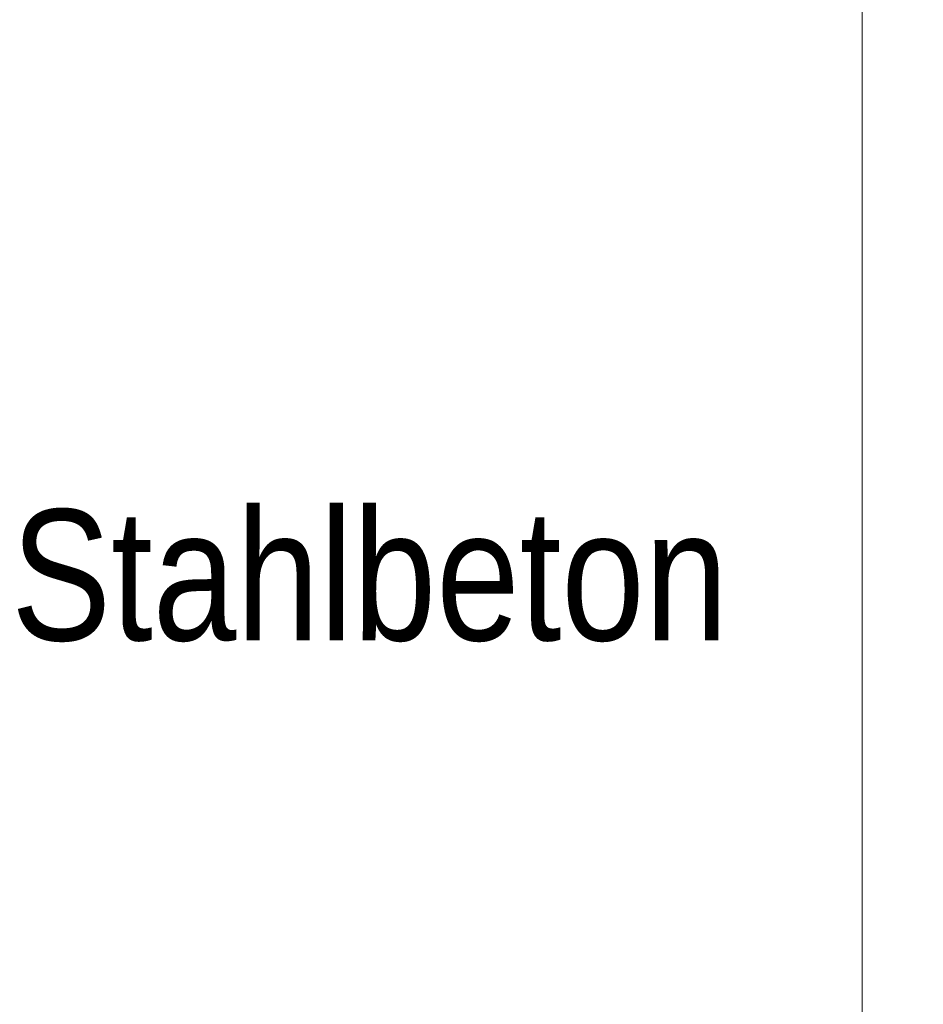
# Model space of a CAD drawing. Extents: x -620 to 300, y 62 to 1162.
# Tile 182 of 256: x 179 to 189, y 824 to 834. Entities that reach past the tile are written whole.
import ezdxf
from ezdxf.lldxf.tags import DXFTag

# ---------------------------------------------------------------- set-up
doc = ezdxf.new("R2010")
doc.units = 0
doc.layers.get('0').update_dxf_attribs({"lineweight": 13})
doc.layers.add('E_Detail_Beschriftung', color=7, linetype='Continuous', lineweight=13, true_color=0x009900)
doc.layers.add('E_Detail_Linie_Text_Bem', color=7, linetype='Continuous', lineweight=13)
doc.styles.get("Standard").update_dxf_attribs({"font": 'ARIALN.TTF'})
tags = doc.linetypes.add('fein_strichliert-A06G955H8I', pattern=[4, 1, -2, 1]).pattern_tags.tags
tags[8:9] = [DXFTag(74, 4), DXFTag(75, 0), DXFTag(340, '0'), DXFTag(46, 0.0), DXFTag(50, 0.0), DXFTag(44, 0.0), DXFTag(45, 0.0)]
tags[6:7] = [DXFTag(74, 4), DXFTag(75, 0), DXFTag(340, '0'), DXFTag(46, 0.0), DXFTag(50, 0.0), DXFTag(44, 0.0), DXFTag(45, 0.0)]
tags[4:5] = [DXFTag(74, 4), DXFTag(75, 0), DXFTag(340, '0'), DXFTag(46, 0.0), DXFTag(50, 0.0), DXFTag(44, 0.0), DXFTag(45, 0.0)]

# ---------------------------------------------------------------- blocks, each defined once
blk = doc.blocks.new('Referenz-A06G955K8I')
at = {"layer": 'E_Detail_Linie_Text_Bem', "linetype": 'fein_strichliert-A06G955H8I', "ltscale": 0.65}
blk.add_line((188.434, 787.837), (188.434, 849.154), dxfattribs=at)
at = {"layer": 'E_Detail_Beschriftung', "linetype": 'Continuous', "ltscale": 0.13, "insert": (179.332, 829.008), "char_height": 1.4, "attachment_point": 1}
blk.add_mtext('{\\fArial Narrow;Stahlbeton}', dxfattribs=at)

msp = doc.modelspace()

# ---------------------------------------------------------------- block references
at = {"color": 8, "lineweight": 25, "ltscale": 0.25, "true_color": 0x808080}
msp.add_blockref('Referenz-A06G955K8I', (0, 0), dxfattribs=at)

doc.saveas('drawing.dxf')
